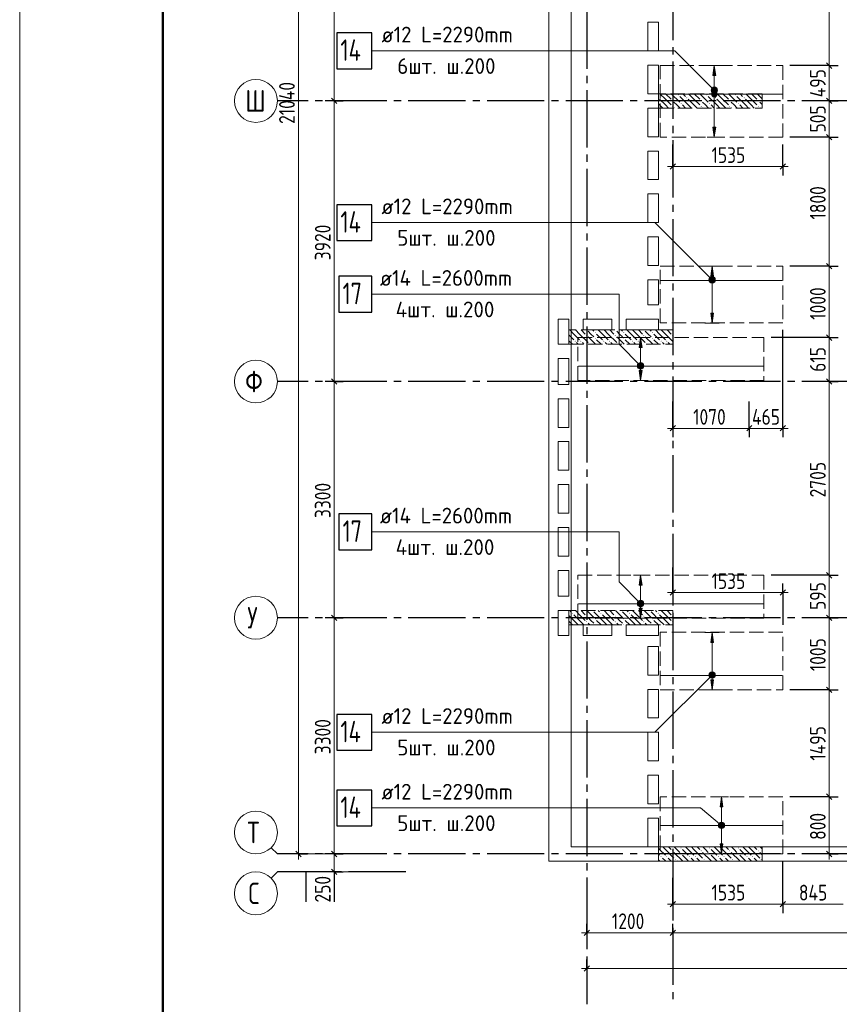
# Model space of a CAD drawing. Header units: millimetres. Extents: x 0 to 31317, y 0 to 42000.
# Tile 2 of 12: x 0 to 11451, y 15930 to 29685. Entities that reach past the tile are written whole.
import ezdxf

# ---------------------------------------------------------------- set-up
doc = ezdxf.new("R2010")
doc.units = ezdxf.units.MM
doc.linetypes.add('______2', pattern=[270, 200, -70])
doc.linetypes.add('______5', pattern=[1100, 800, -100, 100, -100])
for name, color, linetype, lineweight in [('Standard', 7, 'Continuous', 25), ('ДОП Верх по У', 7, 'Continuous', 25), ('ЖБ Перекрытие верхний уровень', 7, 'Continuous', 35), ('ЖБ Пилон', 7, 'Continuous', 35), ('Оси', 40, '______5', 18), ('Позиционная метка номер позиции', 7, 'Continuous', 13), ('Примечания', 7, 'Continuous', 25), ('Размерная выноска', 7, 'Continuous', 13)]:
    doc.layers.add(name, color=color, linetype=linetype, lineweight=lineweight)
doc.styles.add('GOST 2.304-81', font='txt')
doc.styles.add('ISOCPEUR', font='txt')

msp = doc.modelspace()

# ---------------------------------------------------------------- hatches: boundary and pattern name
at = {"layer": 'ДОП Верх по У', "linetype": 'Continuous', "lineweight": 13, "transparency": 33554687}
for points in [[(9725, 28903), (9705, 29043), (9685, 28903)], [(9667, 28643), (9742, 28643), (9737, 28662)], [(9667, 28643), (9737, 28662), (9673, 28662)], [(9673, 28624), (9742, 28643), (9667, 28643)], [(9673, 28662), (9737, 28662), (9724, 28675)], [(9673, 28662), (9724, 28675), (9686, 28675)], [(9673, 28624), (9737, 28624), (9742, 28643)], [(9686, 28611), (9737, 28624), (9673, 28624)], [(9686, 28675), (9724, 28675), (9705, 28680)], [(9686, 28611), (9724, 28611), (9737, 28624)], [(9724, 28611), (9686, 28611), (9705, 28605)], [(9694, 26103), (9674, 26243), (9654, 26103)], [(9636, 26043), (9711, 26043), (9706, 26062)], [(9636, 26043), (9706, 26062), (9642, 26062)], [(9642, 26024), (9711, 26043), (9636, 26043)], [(9642, 26062), (9706, 26062), (9693, 26075)], [(9642, 26062), (9693, 26075), (9655, 26075)], [(9642, 26024), (9706, 26024), (9711, 26043)], [(9655, 26011), (9706, 26024), (9642, 26024)], [(9655, 26075), (9693, 26075), (9674, 26080)], [(9655, 26011), (9693, 26011), (9706, 26024)], [(9693, 26011), (9655, 26011), (9674, 26005)], [(8695, 25103), (8675, 25243), (8655, 25103)], [(8637, 24843), (8712, 24843), (8707, 24862)], [(8637, 24843), (8707, 24862), (8642, 24862)], [(8642, 24824), (8712, 24843), (8637, 24843)], [(8642, 24862), (8707, 24862), (8693, 24875)], [(8642, 24862), (8693, 24875), (8656, 24875)], [(8642, 24824), (8707, 24824), (8712, 24843)], [(8656, 24811), (8707, 24824), (8642, 24824)], [(8656, 24875), (8693, 24875), (8675, 24880)], [(8656, 24811), (8693, 24811), (8707, 24824)], [(8693, 24811), (8656, 24811), (8675, 24805)], [(8695, 21783), (8675, 21923), (8655, 21783)], [(8637, 21523), (8712, 21523), (8707, 21542)], [(8637, 21523), (8707, 21542), (8642, 21542)], [(8642, 21504), (8712, 21523), (8637, 21523)], [(8642, 21542), (8707, 21542), (8693, 21555)], [(8642, 21542), (8693, 21555), (8656, 21555)], [(8642, 21504), (8707, 21504), (8712, 21523)], [(8656, 21491), (8707, 21504), (8642, 21504)], [(8656, 21555), (8693, 21555), (8675, 21560)], [(8656, 21491), (8693, 21491), (8707, 21504)], [(8693, 21491), (8656, 21491), (8675, 21485)], [(9694, 20983), (9674, 21123), (9654, 20983)], [(9636, 20523), (9711, 20523), (9706, 20542)], [(9636, 20523), (9706, 20542), (9642, 20542)], [(9642, 20504), (9711, 20523), (9636, 20523)], [(9642, 20542), (9706, 20542), (9693, 20555)], [(9642, 20542), (9693, 20555), (9655, 20555)], [(9642, 20504), (9706, 20504), (9711, 20523)], [(9655, 20491), (9706, 20504), (9642, 20504)], [(9655, 20555), (9693, 20555), (9674, 20560)], [(9655, 20491), (9693, 20491), (9706, 20504)], [(9693, 20491), (9655, 20491), (9674, 20485)], [(9825, 18690), (9805, 18830), (9785, 18690)], [(9767, 18430), (9842, 18430), (9837, 18449)], [(9767, 18430), (9837, 18449), (9773, 18449)], [(9773, 18449), (9837, 18449), (9824, 18462)], [(9773, 18449), (9824, 18462), (9786, 18462)], [(9786, 18462), (9824, 18462), (9805, 18468)], [(9773, 18411), (9842, 18430), (9767, 18430)], [(9773, 18411), (9837, 18411), (9842, 18430)], [(9786, 18398), (9837, 18411), (9773, 18411)], [(9786, 18398), (9824, 18398), (9837, 18411)], [(9824, 18398), (9786, 18398), (9805, 18392)]]:
    msp.add_hatch(color=7, dxfattribs=at).paths.add_polyline_path(points)
for points in [[(9725, 28183), (9705, 28043), (9685, 28183)], [(9694, 25583), (9674, 25443), (9654, 25583)], [(8695, 24783), (8675, 24643), (8655, 24783)], [(8695, 21463), (8675, 21323), (8655, 21463)], [(9694, 20463), (9674, 20323), (9654, 20463)], [(9825, 18170), (9805, 18030), (9785, 18170)]]:
    msp.add_hatch(color=7, dxfattribs=at).paths.add_polyline_path(points, flags=16)
at = {"layer": 'ЖБ Пилон', "linetype": 'Continuous', "lineweight": 18, "transparency": 33554687}
for points in [[(9194, 28633), (9201, 28640), (9207, 28633), (9201, 28627)], [(9594, 28633), (9601, 28640), (9607, 28633), (9601, 28627)], [(9994, 28633), (10001, 28640), (10007, 28633), (10001, 28627)], [(8924, 28597), (8927, 28593), (8924, 28590)], [(9114, 28553), (9121, 28560), (9127, 28553), (9121, 28547)], [(9114, 28473), (9121, 28480), (9127, 28473), (9121, 28467)], [(9234, 28513), (9241, 28520), (9247, 28513), (9241, 28507)], [(9314, 28593), (9321, 28600), (9327, 28593), (9321, 28587)], [(9514, 28553), (9521, 28560), (9527, 28553), (9521, 28547)], [(9514, 28473), (9521, 28480), (9527, 28473), (9521, 28467)], [(9634, 28513), (9641, 28520), (9647, 28513), (9641, 28507)], [(9714, 28593), (9721, 28600), (9727, 28593), (9721, 28587)], [(9914, 28553), (9921, 28560), (9927, 28553), (9921, 28547)], [(9914, 28473), (9921, 28480), (9927, 28473), (9921, 28467)], [(10034, 28513), (10041, 28520), (10047, 28513), (10041, 28507)], [(10114, 28593), (10121, 28600), (10127, 28593), (10121, 28587)], [(10314, 28553), (10321, 28560), (10327, 28553), (10321, 28547)], [(10314, 28473), (10321, 28480), (10327, 28473), (10321, 28467)], [(7924, 25350), (7921, 25347), (7918, 25350)], [(8034, 25313), (8041, 25320), (8047, 25313), (8041, 25307)], [(8324, 25350), (8321, 25347), (8318, 25350)], [(8434, 25313), (8441, 25320), (8447, 25313), (8441, 25307)], [(8724, 25350), (8721, 25347), (8718, 25350)], [(8834, 25313), (8841, 25320), (8847, 25313), (8841, 25307)], [(9124, 25350), (9121, 25347), (9118, 25350), (9124, 25350)], [(7754, 25193), (7761, 25200), (7767, 25193), (7761, 25187)], [(7834, 25193), (7841, 25200), (7847, 25193), (7841, 25187)], [(7914, 25273), (7921, 25280), (7927, 25273), (7921, 25267)], [(8034, 25233), (8041, 25240), (8047, 25233), (8041, 25227)], [(8154, 25193), (8161, 25200), (8167, 25193), (8161, 25187)], [(8234, 25193), (8241, 25200), (8247, 25193), (8241, 25187)], [(8314, 25273), (8321, 25280), (8327, 25273), (8321, 25267)], [(8434, 25233), (8441, 25240), (8447, 25233), (8441, 25227)], [(8554, 25193), (8561, 25200), (8567, 25193), (8561, 25187)], [(8634, 25193), (8641, 25200), (8647, 25193), (8641, 25187)], [(8714, 25273), (8721, 25280), (8727, 25273), (8721, 25267)], [(8834, 25233), (8841, 25240), (8847, 25233), (8841, 25227)], [(8954, 25193), (8961, 25200), (8967, 25193), (8961, 25187)], [(9034, 25193), (9041, 25200), (9047, 25193), (9041, 25187)], [(9114, 25273), (9121, 25280), (9124, 25277), (9124, 25270), (9121, 25267)], [(7954, 25153), (7961, 25160), (7967, 25153), (7964, 25150), (7958, 25150)], [(8354, 25153), (8361, 25160), (8367, 25153), (8364, 25150), (8358, 25150)], [(8754, 25153), (8761, 25160), (8767, 25153), (8764, 25150), (8758, 25150)], [(7714, 21393), (7721, 21400), (7727, 21393), (7721, 21387)], [(7914, 21353), (7921, 21360), (7927, 21353), (7921, 21347)], [(8004, 21430), (8001, 21427), (7998, 21430)], [(8114, 21393), (8121, 21400), (8127, 21393), (8121, 21387)], [(8314, 21353), (8321, 21360), (8327, 21353), (8321, 21347)], [(8404, 21430), (8401, 21427), (8398, 21430)], [(8514, 21393), (8521, 21400), (8527, 21393), (8521, 21387)], [(8714, 21353), (8721, 21360), (8727, 21353), (8721, 21347)], [(8804, 21430), (8801, 21427), (8798, 21430)], [(8914, 21393), (8921, 21400), (8927, 21393), (8921, 21387)], [(9114, 21353), (9121, 21360), (9124, 21357), (9124, 21350), (9121, 21347)], [(7914, 21273), (7921, 21280), (7927, 21273), (7921, 21267)], [(8034, 21313), (8041, 21320), (8047, 21313), (8041, 21307)], [(8034, 21233), (8041, 21240), (8047, 21233), (8044, 21230), (8038, 21230)], [(8314, 21273), (8321, 21280), (8327, 21273), (8321, 21267)], [(8434, 21313), (8441, 21320), (8447, 21313), (8441, 21307)], [(8434, 21233), (8441, 21240), (8447, 21233), (8444, 21230), (8438, 21230)], [(8714, 21273), (8721, 21280), (8727, 21273), (8721, 21267)], [(8834, 21313), (8841, 21320), (8847, 21313), (8841, 21307)], [(8834, 21233), (8841, 21240), (8847, 21233), (8844, 21230), (8838, 21230)], [(9114, 21273), (9121, 21280), (9124, 21277), (9124, 21270), (9121, 21267)], [(9114, 18073), (9121, 18080), (9127, 18073), (9121, 18067)], [(9234, 18113), (9241, 18120), (9247, 18113), (9241, 18107)], [(9234, 18033), (9241, 18040), (9247, 18033), (9241, 18027)], [(9514, 18073), (9521, 18080), (9527, 18073), (9521, 18067)], [(9634, 18113), (9641, 18120), (9647, 18113), (9641, 18107)], [(9634, 18033), (9641, 18040), (9647, 18033), (9641, 18027)], [(9914, 18073), (9921, 18080), (9927, 18073), (9921, 18067)], [(10034, 18113), (10041, 18120), (10047, 18113), (10041, 18107)], [(10034, 18033), (10041, 18040), (10047, 18033), (10041, 18027)], [(10314, 18073), (10321, 18080), (10327, 18073), (10321, 18067)], [(8954, 17993), (8961, 18000), (8967, 17993), (8961, 17987)], [(9034, 17993), (9041, 18000), (9047, 17993), (9041, 17987)], [(9154, 17953), (9161, 17960), (9167, 17953), (9161, 17947)], [(9354, 17993), (9361, 18000), (9367, 17993), (9361, 17987)], [(9434, 17993), (9441, 18000), (9447, 17993), (9441, 17987)], [(9554, 17953), (9561, 17960), (9567, 17953), (9561, 17947)], [(9754, 17993), (9761, 18000), (9767, 17993), (9761, 17987)], [(9834, 17993), (9841, 18000), (9847, 17993), (9841, 17987)], [(9954, 17953), (9961, 17960), (9967, 17953), (9961, 17947)], [(10154, 17993), (10161, 18000), (10167, 17993), (10161, 17987)], [(10234, 17993), (10241, 18000), (10247, 17993), (10241, 17987)], [(10354, 17953), (10361, 17960), (10367, 17953), (10361, 17947)]]:
    msp.add_hatch(color=7, dxfattribs=at).paths.add_polyline_path(points, flags=16)
at = {"layer": 'Позиционная метка номер позиции', "linetype": 'Continuous', "lineweight": 13, "transparency": 33554687}
for points in [[(9662, 28711), (9694, 28743), (9673, 28732)], [(9694, 28743), (9662, 28711), (9662, 28689)], [(9694, 28743), (9662, 28689), (9716, 28743)], [(9716, 28743), (9662, 28689), (9673, 28668)], [(9716, 28743), (9673, 28668), (9737, 28732)], [(9737, 28732), (9673, 28668), (9694, 28657)], [(9737, 28732), (9694, 28657), (9748, 28711)], [(9748, 28711), (9694, 28657), (9716, 28657)], [(9748, 28711), (9716, 28657), (9748, 28689)], [(9748, 28689), (9716, 28657), (9737, 28668)], [(9631, 26061), (9663, 26093), (9642, 26082)], [(9663, 26093), (9631, 26061), (9631, 26039)], [(9663, 26093), (9631, 26039), (9685, 26093)], [(9685, 26093), (9631, 26039), (9642, 26018)], [(9685, 26093), (9642, 26018), (9706, 26082)], [(9706, 26082), (9642, 26018), (9663, 26007)], [(9706, 26082), (9663, 26007), (9717, 26061)], [(9717, 26061), (9663, 26007), (9685, 26007)], [(9717, 26061), (9685, 26007), (9717, 26039)], [(9717, 26039), (9685, 26007), (9706, 26018)], [(8643, 24818), (8686, 24893), (8631, 24839)], [(8631, 24839), (8686, 24893), (8663, 24893)], [(8631, 24839), (8663, 24893), (8631, 24861)], [(8631, 24861), (8663, 24893), (8643, 24882)], [(8643, 24818), (8707, 24882), (8686, 24893)], [(8663, 24807), (8707, 24882), (8643, 24818)], [(8663, 24807), (8718, 24861), (8707, 24882)], [(8686, 24807), (8718, 24861), (8663, 24807)], [(8686, 24807), (8718, 24839), (8718, 24861)], [(8718, 24839), (8686, 24807), (8707, 24818)], [(8643, 21498), (8686, 21573), (8631, 21519)], [(8631, 21519), (8686, 21573), (8663, 21573)], [(8631, 21519), (8663, 21573), (8631, 21541)], [(8631, 21541), (8663, 21573), (8643, 21562)], [(8643, 21498), (8707, 21562), (8686, 21573)], [(8663, 21487), (8707, 21562), (8643, 21498)], [(8663, 21487), (8718, 21541), (8707, 21562)], [(8686, 21487), (8718, 21541), (8663, 21487)], [(8686, 21487), (8718, 21519), (8718, 21541)], [(8718, 21519), (8686, 21487), (8707, 21498)], [(9631, 20541), (9706, 20498), (9642, 20562)], [(9631, 20519), (9685, 20487), (9631, 20541)], [(9631, 20541), (9685, 20487), (9706, 20498)], [(9663, 20487), (9631, 20519), (9642, 20498)], [(9631, 20519), (9663, 20487), (9685, 20487)], [(9642, 20562), (9717, 20519), (9663, 20573)], [(9642, 20562), (9706, 20498), (9717, 20519)], [(9663, 20573), (9717, 20519), (9717, 20541)], [(9663, 20573), (9717, 20541), (9685, 20573)], [(9685, 20573), (9717, 20541), (9706, 20562)], [(9761, 18437), (9789, 18472), (9770, 18459)], [(9789, 18472), (9761, 18437), (9763, 18414)], [(9789, 18472), (9763, 18414), (9812, 18474)], [(9812, 18474), (9763, 18414), (9776, 18395)], [(9812, 18474), (9776, 18395), (9834, 18465)], [(9834, 18465), (9776, 18395), (9798, 18386)], [(9834, 18465), (9798, 18386), (9847, 18446)], [(9847, 18446), (9798, 18386), (9821, 18388)], [(9847, 18446), (9821, 18388), (9849, 18423)], [(9849, 18423), (9821, 18388), (9840, 18401)]]:
    msp.add_hatch(color=7, dxfattribs=at).paths.add_polyline_path(points)

# ---------------------------------------------------------------- linework, layer by layer
at = {"layer": 'Standard', "color": 7, "linetype": 'Continuous', "lineweight": 13, "transparency": 33554687}
for p, q in [((4394, 32470), (4394, 28550)), ((11311, 30843), (11311, 29043)), ((11311, 29043), (11311, 28550)), ((4394, 28550), (4394, 24630)), ((11311, 28550), (11311, 28043)), ((11311, 28043), (11311, 26243)), ((9124, 27633), (9049, 27633)), ((9124, 27633), (10661, 27633)), ((10661, 27633), (10736, 27633)), ((11311, 26243), (11311, 25243)), ((11311, 25243), (11311, 24630)), ((4394, 24630), (4394, 21330)), ((11311, 24630), (11311, 21923)), ((9124, 23976), (9049, 23976)), ((9124, 23976), (10194, 23976)), ((10194, 23976), (10661, 23976)), ((10661, 23976), (10736, 23976)), ((11311, 21923), (11311, 21330)), ((9124, 21682), (9049, 21682)), ((9124, 21682), (10661, 21682)), ((10661, 21682), (10736, 21682)), ((4394, 21330), (4394, 18030)), ((11311, 21330), (11311, 20323)), ((11311, 20323), (11311, 18830)), ((11311, 18830), (11311, 18030)), ((3600, 18030), (3512, 18118)), ((3600, 18030), (4802, 18030)), ((3894, 18030), (3894, 17955)), ((4394, 18030), (4394, 17780)), ((11311, 18030), (11311, 17955)), ((3600, 17780), (3512, 17692)), ((3600, 17780), (4802, 17780)), ((4394, 17780), (4394, 17705)), ((9124, 17330), (9049, 17330)), ((9124, 17330), (10661, 17330)), ((10661, 17330), (11504, 17330)), ((7924, 16930), (7849, 16930)), ((7924, 16930), (9124, 16930)), ((9124, 16930), (14624, 16930)), ((7924, 16430), (7849, 16430)), ((7924, 16430), (26374, 16430))]:
    msp.add_line(p, q, dxfattribs=at)
at = {"layer": 'Standard', "color": 251, "linetype": 'Continuous', "lineweight": -3, "true_color": 0x656565, "transparency": 33554687}
for p, q in [((11311, 29043), (11186, 29043)), ((11311, 29043), (11436, 29043)), ((4394, 28550), (4269, 28550)), ((4394, 28550), (4519, 28550)), ((4394, 28550), (4394, 28550)), ((11311, 28550), (11186, 28550)), ((11311, 28550), (11436, 28550)), ((9124, 27633), (9124, 27943)), ((10661, 27633), (10661, 27943)), ((11311, 28043), (11186, 28043)), ((11311, 28043), (11436, 28043)), ((9124, 27633), (9124, 27758)), ((10661, 27633), (10661, 27758)), ((9124, 27633), (9124, 27508)), ((10661, 27633), (10661, 27508)), ((11311, 26243), (11186, 26243)), ((11311, 26243), (11436, 26243)), ((11311, 25243), (11186, 25243)), ((11311, 25243), (11436, 25243)), ((4394, 24630), (4269, 24630)), ((4394, 24630), (4519, 24630)), ((4394, 24630), (4394, 24630)), ((11311, 24630), (11186, 24630)), ((11311, 24630), (11436, 24630)), ((9124, 23976), (9124, 24350)), ((9124, 23976), (9124, 24101)), ((10194, 23976), (10194, 24101)), ((10661, 23976), (10661, 24101)), ((9124, 23976), (9124, 23851)), ((10194, 23976), (10194, 23851)), ((10661, 23976), (10661, 23851)), ((9124, 21682), (9124, 22030)), ((11311, 21923), (11186, 21923)), ((11311, 21923), (11436, 21923)), ((9124, 21682), (9124, 21807)), ((10661, 21682), (10661, 21807)), ((9124, 21682), (9124, 21557)), ((10661, 21682), (10661, 21557)), ((10661, 21682), (10661, 21230)), ((4394, 21330), (4269, 21330)), ((4394, 21330), (4519, 21330)), ((4394, 21330), (4394, 21330)), ((11311, 21330), (11186, 21330)), ((11311, 21330), (11436, 21330)), ((11311, 20323), (11186, 20323)), ((11311, 20323), (11436, 20323)), ((11311, 18830), (11186, 18830)), ((11311, 18830), (11436, 18830)), ((3894, 18030), (3769, 18030)), ((3894, 18030), (4019, 18030)), ((3894, 18030), (3894, 18030)), ((4394, 18030), (4269, 18030)), ((4394, 18030), (4519, 18030)), ((4394, 18030), (4394, 18030)), ((11311, 18030), (10972, 18030)), ((11311, 18030), (11186, 18030)), ((11311, 18030), (11436, 18030)), ((4394, 17780), (4269, 17780)), ((4394, 17780), (4519, 17780)), ((4394, 17780), (4394, 17780)), ((9124, 17330), (9124, 17697)), ((9124, 17330), (9124, 17455)), ((10661, 17330), (10661, 17455)), ((9124, 17330), (9124, 17205)), ((10661, 17330), (10661, 17205)), ((7924, 16930), (7924, 17055)), ((7924, 16930), (7924, 16805)), ((7924, 16930), (7924, 16930)), ((9124, 16930), (9124, 17055)), ((9124, 16930), (9124, 16805)), ((9124, 16930), (9124, 16930)), ((7924, 16430), (7924, 16555)), ((7924, 16430), (7924, 16305)), ((7924, 16430), (7924, 16430))]:
    msp.add_line(p, q, dxfattribs=at)
at = {"layer": 'Standard', "color": 7, "linetype": 'Continuous', "lineweight": 25, "transparency": 33554687}
for p, q in [((11273, 29080), (11348, 29005)), ((4357, 28587), (4431, 28512)), ((11273, 28587), (11348, 28512)), ((11273, 28080), (11348, 28005)), ((9086, 27596), (9161, 27671)), ((10623, 27596), (10698, 27671)), ((11273, 26280), (11348, 26205)), ((11273, 25280), (11348, 25205)), ((4357, 24667), (4431, 24592)), ((11273, 24667), (11348, 24592)), ((9086, 23939), (9161, 24014)), ((10157, 23939), (10231, 24014)), ((10623, 23939), (10698, 24014)), ((11273, 21960), (11348, 21885)), ((9086, 21644), (9161, 21719)), ((10623, 21644), (10698, 21719)), ((4357, 21367), (4431, 21292)), ((11273, 21367), (11348, 21292)), ((11273, 20360), (11348, 20285)), ((11273, 18868), (11348, 18792)), ((3857, 18068), (3931, 17992)), ((4357, 18068), (4431, 17992)), ((11273, 18068), (11348, 17992)), ((4357, 17817), (4431, 17742)), ((9086, 17292), (9161, 17368)), ((10623, 17292), (10698, 17368)), ((7886, 16892), (7961, 16968)), ((9086, 16892), (9161, 16968)), ((7886, 16392), (7961, 16468))]:
    msp.add_line(p, q, dxfattribs=at)
at = {"layer": 'Standard', "color": 7, "linetype": 'Continuous', "lineweight": 13, "transparency": 33554687}
msp.add_lwpolyline([(0, 0), (29700, 0), (29700, 42000), (0, 42000), (0, 0)], close=True, dxfattribs=at)
at = {"layer": 'Standard', "color": 7, "linetype": 'Continuous', "lineweight": 50, "transparency": 33554687}
msp.add_lwpolyline([(2000, 41500), (29200, 41500), (29200, 500), (2000, 500), (2000, 41500)], close=True, dxfattribs=at)
at = {"layer": 'Standard', "color": 7, "linetype": 'Continuous', "lineweight": 13, "transparency": 33554687}
msp.add_lwpolyline([(3894, 39070), (3894, 28140), (3894, 28140), (3894, 18030)], dxfattribs=at)
at = {"layer": 'Standard', "color": 254, "linetype": 'Continuous', "lineweight": 18, "true_color": 0xc4c4ff, "transparency": 33554687}
msp.add_lwpolyline([(7706, 18130), (22093, 18130), (22093, 38970), (7706, 38970), (7706, 18130)], dxfattribs=at)
at = {"layer": 'Standard', "color": 251, "linetype": 'Continuous', "lineweight": -3, "true_color": 0x656565, "transparency": 33554687}
for points in [[(11311, 29043), (11294, 29043), (11294, 29043), (11294, 29043), (11294, 29043), (11294, 29043), (11294, 29043), (11294, 29043), (11294, 29043), (11294, 29043), (11294, 29043), (11294, 29043), (11294, 29043), (11294, 29043), (11294, 29043), (11294, 29043), (11294, 29043), (11294, 29043), (11294, 29043), (11294, 29043), (11294, 29043), (10761, 29043)], [(11311, 28550), (11294, 28550), (11294, 28550), (11294, 28550), (11294, 28550), (11294, 28550), (11294, 28550), (11294, 28550), (11294, 28550), (11294, 28550), (11294, 28550), (11294, 28550), (11294, 28550), (11294, 28550), (11294, 28550), (11294, 28550), (11294, 28550), (11294, 28550), (11294, 28550), (11041, 28550)], [(11311, 28043), (11294, 28043), (11294, 28043), (11294, 28043), (11294, 28043), (11294, 28043), (11294, 28043), (11294, 28043), (11294, 28043), (11294, 28043), (11294, 28043), (11294, 28043), (11294, 28043), (11294, 28043), (11294, 28043), (11294, 28043), (11294, 28043), (10761, 28043)], [(11311, 26243), (11294, 26243), (11294, 26243), (11294, 26243), (11294, 26243), (11294, 26243), (11294, 26243), (11294, 26243), (11294, 26243), (11294, 26243), (11294, 26243), (11294, 26243), (11294, 26243), (11294, 26243), (11294, 26243), (10761, 26243)], [(10661, 23976), (10661, 25132), (10661, 25132), (10661, 25350)], [(11311, 25243), (11294, 25243), (11294, 25243), (11294, 25243), (11294, 25243), (11294, 25243), (11294, 25243), (11294, 25243), (11294, 25243), (11294, 25243), (11294, 25243), (11294, 25243), (11294, 25243), (10499, 25243)], [(11311, 24630), (11294, 24630), (11294, 24630), (11294, 24630), (11294, 24630), (11294, 24630), (11294, 24630), (11294, 24630), (11294, 24630), (11294, 24630), (11294, 24630), (11139, 24630)], [(10194, 23976), (10194, 23993), (10194, 23993), (10194, 24350)], [(11311, 21923), (11294, 21923), (11294, 21923), (11294, 21923), (11294, 21923), (11294, 21923), (11294, 21923), (11294, 21923), (11294, 21923), (10499, 21923)], [(11311, 21330), (11294, 21330), (11294, 21330), (11294, 21330), (11294, 21330), (11294, 21330), (11294, 21330), (11056, 21330)], [(11311, 20323), (11294, 20323), (11294, 20323), (11294, 20323), (11294, 20323), (10761, 20323)], [(11311, 18830), (11294, 18830), (11294, 18830), (10761, 18830)], [(10661, 17330), (10661, 17347), (10661, 17347), (10661, 17347), (10661, 17347), (10661, 17347), (10661, 17347), (10661, 17347), (10661, 17347), (10661, 17347), (10661, 17347), (10661, 17347), (10661, 17347), (10661, 17374), (10661, 17374), (10661, 17381), (10661, 17381), (10661, 17419), (10661, 17419), (10661, 17924)]]:
    msp.add_lwpolyline(points, dxfattribs=at)
at = {"layer": 'ДОП Верх по У', "color": 7, "linetype": 'Continuous', "lineweight": 13, "transparency": 33554687}
for p, q in [((5035, 29250), (7121, 29250)), ((5035, 26850), (7121, 26850)), ((5013, 25850), (7121, 25850)), ((5013, 22530), (7121, 22530)), ((5035, 19730), (7121, 19730)), ((5035, 18673), (7121, 18673))]:
    msp.add_line(p, q, dxfattribs=at)
at = {"layer": 'ДОП Верх по У', "color": 251, "linetype": 'Continuous', "lineweight": 13, "true_color": 0x494949, "transparency": 33554687}
for p, q in [((9705, 29043), (9605, 29043)), ((9705, 29043), (9685, 28903)), ((9725, 28903), (9705, 29043)), ((9705, 29043), (9805, 29043)), ((9705, 29043), (9705, 29043)), ((9685, 28903), (9725, 28903)), ((9705, 28673), (9705, 28903)), ((9667, 28643), (9667, 28643)), ((9705, 28183), (9705, 28613)), ((9742, 28643), (9742, 28643)), ((9705, 28043), (9685, 28183)), ((9685, 28183), (9725, 28183)), ((9725, 28183), (9705, 28043)), ((9705, 28043), (9605, 28043)), ((9705, 28043), (9805, 28043)), ((9705, 28043), (9705, 28043)), ((9674, 26243), (9574, 26243)), ((9674, 26243), (9654, 26103)), ((9694, 26103), (9674, 26243)), ((9674, 26243), (9774, 26243)), ((9674, 26243), (9674, 26243)), ((9636, 26043), (9636, 26043)), ((9654, 26103), (9694, 26103)), ((9674, 26073), (9674, 26103)), ((9674, 25583), (9674, 26013)), ((9711, 26043), (9711, 26043)), ((9674, 25443), (9654, 25583)), ((9654, 25583), (9694, 25583)), ((9694, 25583), (9674, 25443)), ((9674, 25443), (9574, 25443)), ((9674, 25443), (9774, 25443)), ((9674, 25443), (9674, 25443)), ((8675, 25243), (8575, 25243)), ((8675, 25243), (8655, 25103)), ((8695, 25103), (8675, 25243)), ((8675, 25243), (8775, 25243)), ((8675, 25243), (8675, 25243)), ((8655, 25103), (8695, 25103)), ((8675, 24873), (8675, 25103)), ((8637, 24843), (8637, 24843)), ((8675, 24643), (8655, 24783)), ((8655, 24783), (8695, 24783)), ((8675, 24783), (8675, 24813)), ((8695, 24783), (8675, 24643)), ((8712, 24843), (8712, 24843)), ((8675, 24643), (8575, 24643)), ((8675, 24643), (8775, 24643)), ((8675, 24643), (8675, 24643)), ((8675, 21923), (8575, 21923)), ((8675, 21923), (8655, 21783)), ((8695, 21783), (8675, 21923)), ((8675, 21923), (8775, 21923)), ((8675, 21923), (8675, 21923)), ((8655, 21783), (8695, 21783)), ((8675, 21553), (8675, 21783)), ((8637, 21523), (8637, 21523)), ((8675, 21323), (8655, 21463)), ((8655, 21463), (8695, 21463)), ((8675, 21463), (8675, 21493)), ((8695, 21463), (8675, 21323)), ((8712, 21523), (8712, 21523)), ((8675, 21323), (8575, 21323)), ((8675, 21323), (8775, 21323)), ((8675, 21323), (8675, 21323)), ((9674, 21123), (9574, 21123)), ((9674, 21123), (9654, 20983)), ((9694, 20983), (9674, 21123)), ((9674, 21123), (9774, 21123)), ((9674, 21123), (9674, 21123)), ((9654, 20983), (9694, 20983)), ((9674, 20553), (9674, 20983)), ((9636, 20523), (9636, 20523)), ((9711, 20523), (9711, 20523)), ((9674, 20323), (9654, 20463)), ((9654, 20463), (9694, 20463)), ((9674, 20463), (9674, 20493)), ((9694, 20463), (9674, 20323)), ((9674, 20323), (9574, 20323)), ((9674, 20323), (9774, 20323)), ((9674, 20323), (9674, 20323)), ((9805, 18830), (9705, 18830)), ((9805, 18830), (9785, 18690)), ((9825, 18690), (9805, 18830)), ((9805, 18830), (9905, 18830)), ((9805, 18830), (9805, 18830)), ((9785, 18690), (9825, 18690)), ((9805, 18460), (9805, 18690)), ((9767, 18430), (9767, 18430)), ((9805, 18170), (9805, 18400)), ((9842, 18430), (9842, 18430)), ((9805, 18030), (9785, 18170)), ((9785, 18170), (9825, 18170)), ((9825, 18170), (9805, 18030)), ((9805, 18030), (9705, 18030)), ((9805, 18030), (9905, 18030)), ((9805, 18030), (9805, 18030))]:
    msp.add_line(p, q, dxfattribs=at)
at = {"layer": 'ДОП Верх по У', "color": 7, "linetype": 'Continuous', "lineweight": 18, "transparency": 33554687}
for p, q in [((10655, 28643), (8955, 28643)), ((10655, 26043), (8955, 26043)), ((10392, 24843), (7806, 24843)), ((10392, 21523), (7806, 21523)), ((10655, 20523), (8955, 20523)), ((10655, 18430), (8955, 18430))]:
    msp.add_line(p, q, dxfattribs=at)
at = {"layer": 'ДОП Верх по У', "color": 7, "linetype": 'Continuous', "lineweight": 25, "transparency": 33554687}
for points in [[(4431, 29000), (4921, 29000), (4921, 29500), (4431, 29500), (4431, 29000)], [(4431, 26600), (4921, 26600), (4921, 27100), (4431, 27100), (4431, 26600)], [(4461, 25600), (4921, 25600), (4921, 26100), (4461, 26100), (4461, 25600)], [(4461, 22280), (4921, 22280), (4921, 22780), (4461, 22780), (4461, 22280)], [(4431, 19480), (4921, 19480), (4921, 19980), (4431, 19980), (4431, 19480)], [(4431, 18423), (4921, 18423), (4921, 18923), (4431, 18923), (4431, 18423)]]:
    msp.add_lwpolyline(points, dxfattribs=at)
at = {"layer": 'ДОП Верх по У', "color": 251, "linetype": 'Continuous', "lineweight": 13, "true_color": 0x494949, "transparency": 33554687}
for centre in [(9705, 28643), (9674, 26043), (8675, 24843), (8675, 21523), (9674, 20523), (9805, 18430)]:
    msp.add_circle(centre, 37.5, dxfattribs=at)
at = {"layer": 'ЖБ Перекрытие верхний уровень', "color": 7, "linetype": 'Continuous', "lineweight": 18, "transparency": 33554687}
for p, q in [((7394, 39500), (7394, 17930)), ((8774, 29250), (8774, 29650)), ((8774, 29650), (8924, 29650)), ((8924, 29650), (8924, 29250)), ((8924, 29250), (8774, 29250)), ((8774, 28650), (8774, 29050)), ((8774, 29050), (8924, 29050)), ((8924, 29050), (8924, 28650)), ((8924, 28650), (8774, 28650)), ((8774, 28050), (8774, 28450)), ((8774, 28450), (8924, 28450)), ((8924, 28450), (8924, 28050)), ((8924, 28050), (8774, 28050)), ((8774, 27450), (8774, 27850)), ((8774, 27850), (8924, 27850)), ((8924, 27850), (8924, 27450)), ((8924, 27450), (8774, 27450)), ((8774, 26850), (8774, 27250)), ((8774, 27250), (8924, 27250)), ((8924, 27250), (8924, 26850)), ((8924, 26850), (8774, 26850)), ((8774, 26250), (8774, 26650)), ((8774, 26650), (8924, 26650)), ((8924, 26650), (8924, 26250)), ((8924, 26250), (8774, 26250)), ((8774, 25700), (8774, 26050)), ((8774, 26050), (8924, 26050)), ((8924, 26050), (8924, 25700)), ((8924, 25700), (8774, 25700)), ((7524, 25150), (7524, 25500)), ((7524, 25500), (7674, 25500)), ((7674, 25500), (7674, 25150)), ((7874, 25500), (8274, 25500)), ((7874, 25350), (7874, 25500)), ((8274, 25500), (8274, 25350)), ((8474, 25350), (8474, 25500)), ((8474, 25500), (8924, 25500)), ((8924, 25500), (8924, 25350)), ((8274, 25350), (7874, 25350)), ((8924, 25350), (8474, 25350)), ((7674, 25150), (7524, 25150)), ((7524, 24590), (7524, 24950)), ((7524, 24950), (7674, 24950)), ((7674, 24950), (7674, 24590)), ((7674, 24590), (7524, 24590)), ((7524, 23990), (7524, 24390)), ((7524, 24390), (7674, 24390)), ((7674, 24390), (7674, 23990)), ((7674, 23990), (7524, 23990)), ((7524, 23390), (7524, 23790)), ((7524, 23790), (7674, 23790)), ((7674, 23790), (7674, 23390)), ((7674, 23390), (7524, 23390)), ((7524, 22790), (7524, 23190)), ((7524, 23190), (7674, 23190)), ((7674, 23190), (7674, 22790)), ((7674, 22790), (7524, 22790)), ((7524, 22190), (7524, 22590)), ((7524, 22590), (7674, 22590)), ((7674, 22590), (7674, 22190)), ((7674, 22190), (7524, 22190)), ((7524, 21630), (7524, 21990)), ((7524, 21990), (7674, 21990)), ((7674, 21990), (7674, 21630)), ((7674, 21630), (7524, 21630)), ((7524, 21080), (7524, 21430)), ((7524, 21430), (7674, 21430)), ((7674, 21430), (7674, 21080)), ((7874, 21080), (7874, 21230)), ((7874, 21230), (8274, 21230)), ((8274, 21230), (8274, 21080)), ((8474, 21230), (8924, 21230)), ((8474, 21080), (8474, 21230)), ((8924, 21230), (8924, 21080)), ((7674, 21080), (7524, 21080)), ((8274, 21080), (7874, 21080)), ((8924, 21080), (8474, 21080)), ((8774, 20530), (8774, 20930)), ((8774, 20930), (8924, 20930)), ((8924, 20930), (8924, 20530)), ((8924, 20530), (8774, 20530)), ((8774, 19930), (8774, 20330)), ((8774, 20330), (8924, 20330)), ((8924, 20330), (8924, 19930)), ((8924, 19930), (8774, 19930)), ((8774, 19330), (8774, 19730)), ((8774, 19730), (8924, 19730)), ((8924, 19730), (8924, 19330)), ((8924, 19330), (8774, 19330)), ((8774, 18730), (8774, 19130)), ((8774, 19130), (8924, 19130)), ((8924, 19130), (8924, 18730)), ((8924, 18730), (8774, 18730)), ((8774, 18130), (8774, 18530)), ((8774, 18530), (8924, 18530)), ((8924, 18530), (8924, 18130)), ((8924, 18130), (8774, 18130)), ((7394, 17930), (22024, 17930))]:
    msp.add_line(p, q, dxfattribs=at)
at = {"layer": 'ЖБ Пилон', "color": 253, "linetype": '______2', "lineweight": 13, "true_color": 0xa0a0a0, "transparency": 33554687}
for p, q in [((10374, 28650), (8924, 28650)), ((8924, 28650), (8924, 28450)), ((10374, 28450), (10374, 28650)), ((8924, 28450), (10374, 28450)), ((9124, 25350), (7674, 25350)), ((7674, 25350), (7674, 25150)), ((9124, 25150), (9124, 25350)), ((7674, 25150), (9124, 25150)), ((9124, 21430), (7674, 21430)), ((7674, 21430), (7674, 21230)), ((9124, 21230), (9124, 21430)), ((7674, 21230), (9124, 21230)), ((10374, 18130), (8924, 18130)), ((8924, 18130), (8924, 17930)), ((10374, 17930), (10374, 18130)), ((8924, 17930), (10374, 17930))]:
    msp.add_line(p, q, dxfattribs=at)
at = {"layer": 'ЖБ Пилон', "color": 9, "linetype": 'Continuous', "lineweight": 18, "true_color": 0xc7c7c7, "transparency": 33554687}
for p, q in [((9021, 28573), (8944, 28650)), ((9024, 28650), (9101, 28573)), ((9104, 28650), (9221, 28533)), ((9341, 28493), (9221, 28613)), ((9264, 28650), (9301, 28613)), ((9421, 28573), (9344, 28650)), ((9424, 28650), (9501, 28573)), ((9504, 28650), (9621, 28533)), ((9741, 28493), (9621, 28613)), ((9664, 28650), (9701, 28613)), ((9821, 28573), (9744, 28650)), ((9824, 28650), (9901, 28573)), ((9904, 28650), (10021, 28533)), ((10141, 28493), (10021, 28613)), ((10064, 28650), (10101, 28613)), ((10221, 28573), (10144, 28650)), ((10224, 28650), (10301, 28573)), ((10304, 28650), (10374, 28580)), ((8941, 28493), (8924, 28510)), ((8941, 28573), (9021, 28493)), ((8941, 28493), (8984, 28450)), ((9021, 28573), (9101, 28493)), ((9021, 28493), (9064, 28450)), ((9181, 28493), (9141, 28533)), ((9221, 28453), (9181, 28493)), ((9261, 28493), (9304, 28450)), ((9341, 28573), (9421, 28493)), ((9341, 28493), (9384, 28450)), ((9421, 28573), (9501, 28493)), ((9421, 28493), (9464, 28450)), ((9581, 28493), (9541, 28533)), ((9621, 28453), (9581, 28493)), ((9661, 28493), (9704, 28450)), ((9741, 28573), (9821, 28493)), ((9741, 28493), (9784, 28450)), ((9821, 28573), (9901, 28493)), ((9821, 28493), (9864, 28450)), ((9981, 28493), (9941, 28533)), ((10021, 28453), (9981, 28493)), ((10061, 28493), (10104, 28450)), ((10141, 28573), (10221, 28493)), ((10141, 28493), (10184, 28450)), ((10221, 28573), (10301, 28493)), ((10221, 28493), (10264, 28450)), ((10374, 28500), (10341, 28533)), ((9141, 28453), (9144, 28450)), ((9541, 28453), (9544, 28450)), ((9941, 28453), (9944, 28450)), ((10341, 28453), (10344, 28450)), ((7741, 25293), (7684, 25350)), ((7764, 25350), (7821, 25293)), ((7844, 25350), (7901, 25293)), ((7981, 25293), (7941, 25333)), ((8004, 25350), (8021, 25333)), ((8141, 25293), (8084, 25350)), ((8164, 25350), (8221, 25293)), ((8244, 25350), (8301, 25293)), ((8381, 25293), (8341, 25333)), ((8404, 25350), (8421, 25333)), ((8541, 25293), (8484, 25350)), ((8564, 25350), (8621, 25293)), ((8644, 25350), (8701, 25293)), ((8781, 25293), (8741, 25333)), ((8804, 25350), (8821, 25333)), ((8941, 25293), (8884, 25350)), ((8964, 25350), (9021, 25293)), ((9044, 25350), (9101, 25293)), ((7674, 25280), (7741, 25213)), ((7674, 25200), (7724, 25150)), ((7741, 25293), (7821, 25213)), ((7804, 25150), (7781, 25173)), ((7821, 25293), (7941, 25173)), ((7861, 25173), (7884, 25150)), ((7941, 25253), (8044, 25150)), ((8021, 25253), (7981, 25293)), ((8061, 25293), (8141, 25213)), ((8061, 25213), (8124, 25150)), ((8141, 25293), (8221, 25213)), ((8204, 25150), (8181, 25173)), ((8221, 25293), (8341, 25173)), ((8261, 25173), (8284, 25150)), ((8341, 25253), (8444, 25150)), ((8421, 25253), (8381, 25293)), ((8461, 25293), (8541, 25213)), ((8461, 25213), (8524, 25150)), ((8541, 25293), (8621, 25213)), ((8604, 25150), (8581, 25173)), ((8621, 25293), (8741, 25173)), ((8661, 25173), (8684, 25150)), ((8741, 25253), (8844, 25150)), ((8821, 25253), (8781, 25293)), ((8861, 25293), (8941, 25213)), ((8861, 25213), (8924, 25150)), ((8941, 25293), (9021, 25213)), ((9004, 25150), (8981, 25173)), ((9021, 25293), (9124, 25190)), ((9061, 25173), (9084, 25150)), ((7741, 21293), (7674, 21360)), ((7684, 21430), (7701, 21413)), ((7741, 21373), (7821, 21293)), ((7821, 21373), (7764, 21430)), ((7821, 21373), (7901, 21293)), ((7844, 21430), (7901, 21373)), ((7924, 21430), (8021, 21333)), ((7981, 21293), (7941, 21333)), ((8141, 21293), (8021, 21413)), ((8084, 21430), (8101, 21413)), ((8141, 21373), (8221, 21293)), ((8221, 21373), (8164, 21430)), ((8221, 21373), (8301, 21293)), ((8244, 21430), (8301, 21373)), ((8324, 21430), (8421, 21333)), ((8381, 21293), (8341, 21333)), ((8541, 21293), (8421, 21413)), ((8484, 21430), (8501, 21413)), ((8541, 21373), (8621, 21293)), ((8621, 21373), (8564, 21430)), ((8621, 21373), (8701, 21293)), ((8644, 21430), (8701, 21373)), ((8724, 21430), (8821, 21333)), ((8781, 21293), (8741, 21333)), ((8941, 21293), (8821, 21413)), ((8884, 21430), (8901, 21413)), ((8941, 21373), (9021, 21293)), ((9021, 21373), (8964, 21430)), ((9021, 21373), (9101, 21293)), ((9044, 21430), (9101, 21373)), ((7674, 21280), (7724, 21230)), ((7741, 21293), (7804, 21230)), ((7821, 21293), (7884, 21230)), ((7941, 21253), (7964, 21230)), ((8021, 21253), (7981, 21293)), ((8061, 21293), (8124, 21230)), ((8141, 21293), (8204, 21230)), ((8221, 21293), (8284, 21230)), ((8341, 21253), (8364, 21230)), ((8421, 21253), (8381, 21293)), ((8461, 21293), (8524, 21230)), ((8541, 21293), (8604, 21230)), ((8621, 21293), (8684, 21230)), ((8741, 21253), (8764, 21230)), ((8821, 21253), (8781, 21293)), ((8861, 21293), (8924, 21230)), ((8941, 21293), (9004, 21230)), ((9021, 21293), (9084, 21230)), ((8941, 18093), (8924, 18110)), ((8924, 18030), (8941, 18013)), ((8941, 18093), (9021, 18013)), ((8984, 18130), (9021, 18093)), ((9021, 18093), (9141, 17973)), ((9064, 18130), (9101, 18093)), ((9141, 18053), (9261, 17933)), ((9181, 18093), (9144, 18130)), ((9221, 18053), (9181, 18093)), ((9261, 18093), (9341, 18013)), ((9341, 18093), (9304, 18130)), ((9341, 18093), (9421, 18013)), ((9384, 18130), (9421, 18093)), ((9421, 18093), (9541, 17973)), ((9464, 18130), (9501, 18093)), ((9541, 18053), (9661, 17933)), ((9581, 18093), (9544, 18130)), ((9621, 18053), (9581, 18093)), ((9661, 18093), (9741, 18013)), ((9741, 18093), (9704, 18130)), ((9741, 18093), (9821, 18013)), ((9784, 18130), (9821, 18093)), ((9821, 18093), (9941, 17973)), ((9864, 18130), (9901, 18093)), ((9941, 18053), (10061, 17933)), ((9981, 18093), (9944, 18130)), ((10021, 18053), (9981, 18093)), ((10061, 18093), (10141, 18013)), ((10141, 18093), (10104, 18130)), ((10141, 18093), (10221, 18013)), ((10184, 18130), (10221, 18093)), ((10221, 18093), (10341, 17973)), ((10264, 18130), (10301, 18093)), ((10341, 18053), (10374, 18020)), ((10374, 18100), (10344, 18130)), ((8924, 17950), (8944, 17930)), ((9021, 17933), (8981, 17973)), ((9024, 17930), (9021, 17933)), ((9061, 17973), (9104, 17930)), ((9181, 17933), (9184, 17930)), ((9261, 18013), (9344, 17930)), ((9421, 17933), (9381, 17973)), ((9424, 17930), (9421, 17933)), ((9461, 17973), (9504, 17930)), ((9581, 17933), (9584, 17930)), ((9661, 18013), (9744, 17930)), ((9821, 17933), (9781, 17973)), ((9824, 17930), (9821, 17933)), ((9861, 17973), (9904, 17930)), ((9981, 17933), (9984, 17930)), ((10061, 18013), (10144, 17930)), ((10221, 17933), (10181, 17973)), ((10224, 17930), (10221, 17933)), ((10261, 17973), (10304, 17930))]:
    msp.add_line(p, q, dxfattribs=at)
at = {"layer": 'Оси', "color": 8, "linetype": '______5', "lineweight": -3, "transparency": 33554687}
for p, q in [((9124, 40100), (9124, 15930)), ((7924, 39700), (7924, 15930)), ((22729, 28550), (3600, 28550)), ((22729, 24630), (3600, 24630)), ((22729, 21330), (3600, 21330)), ((22729, 18030), (3600, 18030)), ((5394, 17780), (3600, 17780))]:
    msp.add_line(p, q, dxfattribs=at)
at = {"layer": 'Оси', "color": 7, "linetype": 'Continuous', "lineweight": 13, "transparency": 33554687}
for centre in [(3300, 28550), (3300, 24630), (3300, 21330), (3300, 18330), (3300, 17480)]:
    msp.add_circle(centre, 300, dxfattribs=at)
at = {"layer": 'Позиционная метка номер позиции', "color": 7, "linetype": 'Continuous', "lineweight": 13, "transparency": 33554687}
for p, q in [((9673, 28732), (9673, 28732)), ((9673, 28668), (9673, 28668)), ((9737, 28732), (9737, 28732)), ((9737, 28668), (9737, 28668)), ((9642, 26082), (9642, 26082)), ((9642, 26018), (9642, 26018)), ((9706, 26082), (9706, 26082)), ((9706, 26018), (9706, 26018)), ((8643, 24882), (8643, 24882)), ((8643, 24818), (8643, 24818)), ((8707, 24882), (8707, 24882)), ((8707, 24818), (8707, 24818)), ((8643, 21562), (8643, 21562)), ((8643, 21498), (8643, 21498)), ((8707, 21562), (8707, 21562)), ((8707, 21498), (8707, 21498)), ((9642, 20562), (9642, 20562)), ((9642, 20498), (9642, 20498)), ((9706, 20562), (9706, 20562)), ((9706, 20498), (9706, 20498)), ((9770, 18459), (9770, 18459)), ((9834, 18465), (9834, 18465)), ((9776, 18395), (9776, 18395)), ((9840, 18401), (9840, 18401))]:
    msp.add_line(p, q, dxfattribs=at)
for points in [[(4921, 29250), (9155, 29250), (9705, 28700)], [(4921, 26850), (8874, 26850), (9674, 26050)], [(8675, 24850), (8375, 25150), (8375, 25850), (4921, 25850)], [(8675, 21530), (8375, 21830), (8375, 22530), (4921, 22530)], [(4921, 19730), (8874, 19730), (9674, 20530)], [(4921, 18673), (9511, 18673), (9805, 18430)]]:
    msp.add_lwpolyline(points, dxfattribs=at)
for centre in [(9705, 28700), (9674, 26050), (8675, 24850), (8675, 21530), (9674, 20530), (9805, 18430)]:
    msp.add_circle(centre, 45, dxfattribs=at)
at = {"layer": 'Примечания', "color": 7, "linetype": '______2', "lineweight": 18, "transparency": 33554687}
for p, q in [((8949, 29043), (10661, 29043)), ((8949, 28043), (8949, 29043)), ((10661, 29043), (10661, 28043)), ((10661, 28043), (8949, 28043)), ((8949, 26243), (10661, 26243)), ((8949, 25450), (8949, 26243)), ((10661, 26243), (10661, 25450)), ((10661, 25450), (8949, 25450)), ((7799, 25243), (10399, 25243)), ((7799, 24643), (7799, 25243)), ((10399, 25243), (10399, 24643)), ((10399, 24643), (7799, 24643)), ((7799, 21923), (10399, 21923)), ((7799, 21323), (7799, 21923)), ((10399, 21923), (10399, 21323)), ((10399, 21323), (7799, 21323)), ((10661, 21130), (8949, 21130)), ((8949, 21130), (8949, 20323)), ((10661, 20323), (10661, 21130)), ((8949, 20323), (10661, 20323)), ((10661, 18830), (8949, 18830)), ((8949, 18830), (8949, 18030)), ((10661, 18030), (10661, 18830)), ((8949, 18030), (10661, 18030))]:
    msp.add_line(p, q, dxfattribs=at)
at = {"layer": 'Размерная выноска', "color": 7, "linetype": 'Continuous', "lineweight": 25, "transparency": 33554687}
for p, q in [((4000, 17780), (4000, 17360)), ((4394, 17780), (4394, 17360))]:
    msp.add_line(p, q, dxfattribs=at)

# ---------------------------------------------------------------- texts
at = {"layer": 'Standard', "color": 7, "linetype": 'Continuous', "lineweight": 25, "transparency": 33554687, "char_height": 220, "attachment_point": 7, "rotation": 90, "style": 'GOST 2.304-81'}
for s, insert, width in [('21040', (3844, 28229), 766.39), ('495', (11261, 28601), 516.38), ('505', (11261, 28109), 500.82), ('1800', (11261, 26893), 625.73), ('3920', (4344, 26324), 657.06), ('1000', (11261, 25493), 625.73), ('615', (11261, 24765), 469.51), ('2705', (11261, 23011), 657.05), ('3300', (4344, 22722), 641.47), ('595', (11261, 21439), 500.82), ('1005', (11261, 20584), 610.16), ('3300', (4344, 19422), 641.47), ('1495', (11261, 19334), 610.16), ('800', (11261, 18227), 531.97), ('250', (4344, 17352), 516.4)]:
    msp.add_mtext(s, dxfattribs=dict(at, insert=insert, width=width))
at = {"layer": 'Standard', "color": 7, "linetype": 'Continuous', "lineweight": 25, "transparency": 33554687, "char_height": 220, "attachment_point": 7, "style": 'GOST 2.304-81'}
for s, insert, width in [('1535', (9666, 27683), 579.01), ('1070', (9409, 24026), 625.74), ('465', (10232, 24026), 516.4), ('1535', (9666, 21732), 579.01), ('1535', (9666, 17380), 579.01), ('845', (10887, 17380), 516.4), ('1200', (8274, 16980), 625.74)]:
    msp.add_mtext(s, dxfattribs=dict(at, insert=insert, width=width))
at = {"layer": 'ДОП Верх по У', "color": 7, "linetype": 'Continuous', "lineweight": 13, "transparency": 33554687, "attachment_point": 7, "style": 'ISOCPEUR'}
for s, insert, char_height, width in [('\\W0.96;ø12 L=2290mm ', (5055, 29367), 220, 2150.52), ('\\W0.76;14', (4481, 29110), 300, 504.56), ('\\W0.97;6шт. ш.200 ', (5275, 28927), 220, 1712.33), ('\\W0.96;ø12 L=2290mm ', (5055, 26967), 220, 2150.52), ('\\W0.76;14', (4481, 26710), 300, 504.56), ('\\W0.97;5шт. ш.200 ', (5275, 26527), 220, 1712.33), ('\\W0.96;ø14 L=2600mm ', (5033, 25967), 220, 2172.6), ('\\W0.75;17', (4511, 25710), 300, 472.27), ('\\W0.97;4шт. ш.200 ', (5253, 25527), 220, 1734.41), ('\\W0.96;ø14 L=2600mm ', (5033, 22647), 220, 2172.6), ('\\W0.75;17', (4511, 22390), 300, 472.27), ('\\W0.97;4шт. ш.200 ', (5253, 22207), 220, 1734.41), ('\\W0.96;ø12 L=2290mm ', (5055, 19847), 220, 2150.52), ('\\W0.76;14', (4481, 19590), 300, 504.56), ('\\W0.97;5шт. ш.200 ', (5275, 19407), 220, 1712.33), ('\\W0.96;ø12 L=2290mm ', (5055, 18790), 220, 2150.52), ('\\W0.76;14', (4481, 18533), 300, 504.56), ('\\W0.97;5шт. ш.200 ', (5275, 18350), 220, 1712.33)]:
    msp.add_mtext(s, dxfattribs=dict(at, insert=insert, char_height=char_height, width=width))
at = {"layer": 'Оси', "color": 7, "linetype": 'Continuous', "lineweight": 25, "transparency": 33554687, "char_height": 300, "attachment_point": 7, "style": 'ISOCPEUR'}
for s, insert, width in [('\\W0.83;Ш', (3150, 28400), 425), ('\\W0.83;Ф', (3150, 24480), 425), ('\\W0.80;У', (3180, 21180), 359.83), ('\\W0.80;Т', (3180, 18180), 359.83), ('\\W0.78;С', (3195, 17330), 326.41)]:
    msp.add_mtext(s, dxfattribs=dict(at, insert=insert, width=width))

doc.saveas('drawing.dxf')
